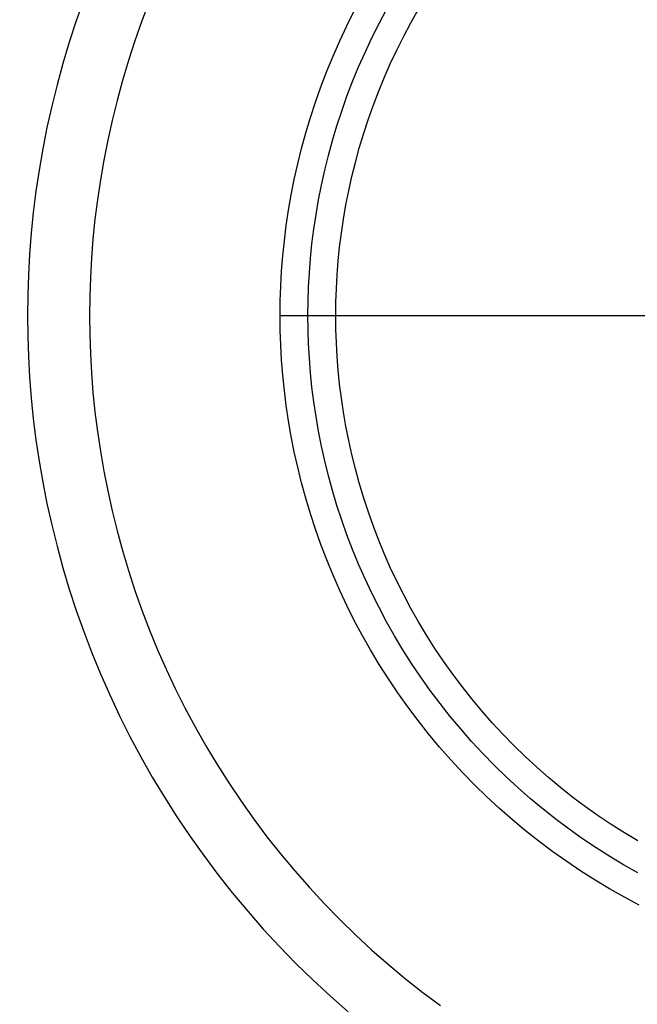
# Model space of a CAD drawing. Header units: millimetres. Extents: x -2314 to -1864, y 544 to 1121.
# Tile 3 of 9: x -2223 to -2134, y 670 to 813. Entities that reach past the tile are written whole.
import ezdxf

# ---------------------------------------------------------------- set-up
doc = ezdxf.new("R2010")
doc.units = ezdxf.units.MM
doc.layers.add('EXTRUSIÓN', color=7, linetype='Continuous')

msp = doc.modelspace()

# ---------------------------------------------------------------- linework, layer by layer
at = {"layer": 'EXTRUSIÓN'}
for points in [[(-2213.843422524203, 815.770618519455), (-2214.935212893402, 812.6830718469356), (-2215.945075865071, 809.5874096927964), (-2216.873487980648, 806.4866901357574), (-2217.721066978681, 803.3839081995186), (-2218.488565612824, 800.2819884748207), (-2219.176865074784, 797.183778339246), (-2219.786968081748, 794.0920417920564), (-2220.319991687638, 791.009453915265), (-2220.77715987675, 787.9385959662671), (-2221.159795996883, 784.8819511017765), (-2221.469315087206, 781.8419007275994), (-2221.707216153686, 778.8207214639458), (-2221.875074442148, 775.8205827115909), (-2221.974533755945, 772.8435448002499), (-2222.007298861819, 769.8915576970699), (-2221.974533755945, 766.9395705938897), (-2221.875074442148, 763.9625326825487), (-2221.707216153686, 760.9623939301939), (-2221.469315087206, 757.9412146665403), (-2221.159795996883, 754.9011642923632), (-2220.77715987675, 751.8445194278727), (-2220.319991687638, 748.7736614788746), (-2219.786968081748, 745.6910736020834), (-2219.176865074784, 742.5993370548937), (-2218.488565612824, 739.5011269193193), (-2217.721066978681, 736.3992071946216), (-2216.873487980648, 733.2964252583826), (-2215.945075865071, 730.1957057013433), (-2214.935212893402, 727.1000435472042), (-2213.843422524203, 724.012496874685), (-2212.669375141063, 720.9361788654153), (-2211.412893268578, 717.8742493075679), (-2210.073956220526, 714.8299055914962), (-2208.652704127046, 711.8063732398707), (-2207.149441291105, 708.8068960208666), (-2205.564638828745, 705.8347256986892), (-2203.898936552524, 702.8931114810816), (-2202.153144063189, 699.9852892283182), (-2200.328241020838, 697.1144704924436), (-2198.425376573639, 694.2838314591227), (-2196.445867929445, 691.4965018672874), (-2194.391198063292, 688.7555539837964), (-2192.263012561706, 686.0639917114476), (-2190.063115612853, 683.424739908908), (-2187.793465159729, 680.8406340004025), (-2185.456167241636, 678.3144099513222), (-2183.053469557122, 675.8486946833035), (-2180.587754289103, 673.4459969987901), (-2178.061530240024, 671.1086990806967), (-2175.477424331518, 668.8390486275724)], [(-2204.305271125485, 815.5356640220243), (-2205.399907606, 812.6674238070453), (-2206.417850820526, 809.7887144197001), (-2207.359408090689, 806.9024384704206), (-2208.225023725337, 804.0114471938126), (-2209.015273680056, 801.1185330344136), (-2209.730859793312, 798.2264227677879), (-2210.372603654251, 795.3377711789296), (-2210.941440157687, 792.4551553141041), (-2211.4384108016, 789.5810693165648), (-2211.864656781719, 786.7179198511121), (-2212.221411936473, 783.8680221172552), (-2212.509995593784, 781.0335964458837), (-2212.731805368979, 778.2167654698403), (-2212.888309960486, 775.4195518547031), (-2212.981041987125, 772.643876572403), (-2213.011590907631, 769.8915576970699), (-2212.981041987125, 767.1392388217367), (-2212.888309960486, 764.3635635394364), (-2212.731805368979, 761.5663499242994), (-2212.509995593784, 758.7495189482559), (-2212.221411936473, 755.9150932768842), (-2211.864656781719, 753.0651955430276), (-2211.4384108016, 750.2020460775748), (-2210.941440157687, 747.3279600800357), (-2210.372603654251, 744.4453442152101), (-2209.730859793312, 741.5566926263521), (-2209.015273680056, 738.6645823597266), (-2208.225023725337, 735.7716682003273), (-2207.359408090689, 732.8806769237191), (-2206.417850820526, 729.9944009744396), (-2205.399907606, 727.1156915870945), (-2204.305271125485, 724.2474513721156), (-2203.133775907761, 721.3926263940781), (-2201.885402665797, 718.5541977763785), (-2200.560282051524, 715.7351728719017), (-2199.158697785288, 712.9385760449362), (-2197.68108911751, 710.1674391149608), (-2196.128052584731, 707.4247915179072), (-2194.500343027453, 704.713650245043), (-2192.798873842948, 702.0370096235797), (-2191.024716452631, 699.397831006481), (-2189.179098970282, 696.799032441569), (-2187.263404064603, 694.2434783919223), (-2185.279166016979, 691.7339695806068), (-2183.228066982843, 689.2732330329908), (-2181.111932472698, 686.8639123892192), (-2178.93272607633, 684.5085585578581), (-2176.692543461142, 682.2096207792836), (-2174.393605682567, 679.9694381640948), (-2172.038251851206, 677.7902317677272), (-2169.628931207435, 675.6740972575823), (-2167.168194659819, 673.6229982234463), (-2164.658685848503, 671.6387601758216), (-2162.103131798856, 669.723065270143)], [(-2133.259788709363, 684.3128432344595), (-2135.412802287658, 685.4608599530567), (-2137.543681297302, 686.6674797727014), (-2139.650081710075, 687.9321162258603), (-2141.729677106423, 689.2540596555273), (-2143.780166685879, 690.632477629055), (-2145.799283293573, 692.066415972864), (-2147.784801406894, 693.5548004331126), (-2149.73454502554, 695.0964389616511), (-2151.646395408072, 696.690024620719), (-2153.518298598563, 698.3341390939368), (-2155.34827268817, 700.027256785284), (-2157.134414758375, 701.7677494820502), (-2158.874907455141, 703.5538915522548), (-2160.568025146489, 705.3838656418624), (-2162.212139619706, 707.2557688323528), (-2163.805725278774, 709.1676192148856), (-2165.347363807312, 711.1173628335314), (-2166.835748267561, 713.1028809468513), (-2168.26968661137, 715.1219975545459), (-2169.648104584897, 717.1724871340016), (-2170.970048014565, 719.2520825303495), (-2172.234684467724, 721.3584829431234), (-2173.441304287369, 723.4893619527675), (-2174.589321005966, 725.6423755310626), (-2175.678271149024, 727.8151699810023), (-2176.7078134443, 730.0053897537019), (-2177.677727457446, 732.2106850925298), (-2178.587911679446, 734.4287194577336), (-2179.438381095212, 736.6571766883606), (-2180.22926426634, 738.8937678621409), (-2180.960799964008, 741.1362378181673), (-2181.633333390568, 743.382371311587), (-2182.247312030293, 745.6299987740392), (-2182.803281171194, 747.8770016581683), (-2183.301879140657, 750.1213173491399), (-2183.743832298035, 752.3609436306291), (-2184.129949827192, 754.593942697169), (-2184.461118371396, 756.8184447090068), (-2184.738296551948, 759.0326508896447), (-2184.962509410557, 761.2348361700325), (-2185.134842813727, 763.4233513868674), (-2185.256437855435, 765.596625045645), (-2185.328485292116, 767.7531646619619), (-2185.35222004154, 769.8915576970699), (-2185.328485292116, 772.0299507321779), (-2185.256437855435, 774.1864903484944), (-2185.134842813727, 776.3597640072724), (-2184.962509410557, 778.5482792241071), (-2184.738296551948, 780.7504645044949), (-2184.461118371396, 782.964670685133), (-2184.129949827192, 785.1891726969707), (-2183.743832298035, 787.4221717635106), (-2183.301879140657, 789.6617980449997), (-2182.803281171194, 791.9061137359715), (-2182.247312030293, 794.1531166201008), (-2181.633333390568, 796.4007440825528), (-2180.960799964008, 798.6468775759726), (-2180.229264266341, 800.8893475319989), (-2179.438381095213, 803.1259387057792), (-2178.587911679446, 805.3543959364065), (-2177.677727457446, 807.57243030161), (-2176.7078134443, 809.7777256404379), (-2175.678271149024, 811.9679454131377), (-2174.589321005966, 814.1407398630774)], [(-2133.470266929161, 688.995382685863), (-2135.511940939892, 690.1514897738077), (-2137.530161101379, 691.3631847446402), (-2139.522698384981, 692.6297876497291), (-2141.487348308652, 693.9505009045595), (-2143.42193862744, 695.3244102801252), (-2145.324336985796, 696.7504864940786), (-2147.192458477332, 698.2275874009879), (-2149.024273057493, 699.754460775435), (-2150.817812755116, 701.3297476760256), (-2152.571178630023, 702.9519863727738), (-2154.282547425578, 704.6196168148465), (-2155.950177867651, 706.3309856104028), (-2157.5724165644, 708.084351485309), (-2159.14770346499, 709.8778911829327), (-2160.674576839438, 711.7097057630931), (-2162.151677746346, 713.5778272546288), (-2163.5777539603, 715.4802256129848), (-2164.951663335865, 717.4148159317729), (-2166.272376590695, 719.3794658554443), (-2167.538979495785, 721.3720031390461), (-2168.750674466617, 723.3902233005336), (-2169.906781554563, 725.4318973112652), (-2171.006738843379, 727.4947792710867), (-2172.050102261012, 729.5766140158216), (-2173.036544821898, 731.6751446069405), (-2173.965855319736, 733.7881196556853), (-2174.837936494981, 735.9133004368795), (-2175.652802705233, 738.0484677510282), (-2176.41057713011, 740.1914284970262), (-2177.111488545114, 742.3400219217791), (-2177.755867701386, 744.4921255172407), (-2178.344143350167, 746.6456605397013), (-2178.87683795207, 748.7985971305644), (-2179.354563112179, 750.9489590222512), (-2179.778014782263, 753.0948278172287), (-2180.147968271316, 755.2343468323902), (-2180.465273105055, 757.3657245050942), (-2180.730847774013, 759.4872373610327), (-2180.945674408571, 761.5972325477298), (-2181.1107934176, 763.6941299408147), (-2181.227298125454, 765.7764238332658), (-2181.296329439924, 767.8426842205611), (-2181.31907058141, 769.8915576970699), (-2181.296329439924, 771.9404311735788), (-2181.227298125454, 774.006691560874), (-2181.110793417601, 776.088985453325), (-2180.945674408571, 778.1858828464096), (-2180.730847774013, 780.2958780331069), (-2180.465273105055, 782.4173908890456), (-2180.147968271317, 784.5487685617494), (-2179.778014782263, 786.688287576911), (-2179.35456311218, 788.8341563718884), (-2178.876837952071, 790.9845182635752), (-2178.344143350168, 793.1374548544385), (-2177.755867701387, 795.2909898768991), (-2177.111488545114, 797.4430934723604), (-2176.41057713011, 799.5916868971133), (-2175.652802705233, 801.7346476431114), (-2174.837936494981, 803.8698149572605), (-2173.965855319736, 805.9949957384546), (-2173.036544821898, 808.1079707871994), (-2172.050102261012, 810.2065013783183), (-2171.006738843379, 812.2883361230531), (-2169.906781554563, 814.3512180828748)], [(-2133.480200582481, 693.6354997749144), (-2135.410240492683, 694.7942532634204), (-2137.315719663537, 696.0055156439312), (-2139.194529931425, 697.268524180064), (-2141.044593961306, 698.5824045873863), (-2142.863872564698, 699.9461725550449), (-2144.650371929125, 701.3587358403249), (-2146.402150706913, 702.8188969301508), (-2148.11732691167, 704.3253562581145), (-2149.794084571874, 705.8767159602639), (-2151.430680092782, 707.4714841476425), (-2153.025448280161, 709.1080796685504), (-2154.576807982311, 710.7848373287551), (-2156.083267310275, 712.500013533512), (-2157.5434284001, 714.2517923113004), (-2158.95599168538, 716.0382916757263), (-2160.319759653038, 717.857570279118), (-2161.63364006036, 719.7076343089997), (-2162.896648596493, 721.586444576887), (-2164.107910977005, 723.4919237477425), (-2165.266664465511, 725.4219636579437), (-2166.372258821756, 727.3744326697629), (-2167.424156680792, 729.3471830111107), (-2168.421933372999, 731.3380580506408), (-2169.365276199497, 733.3448994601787), (-2170.253983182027, 735.3655542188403), (-2171.087961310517, 737.3978814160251), (-2171.867224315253, 739.4397588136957), (-2172.59188999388, 741.4890891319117), (-2173.262177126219, 743.543806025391), (-2173.878402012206, 745.6018797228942), (-2174.440974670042, 747.6613223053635), (-2174.950394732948, 749.7201926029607), (-2175.407247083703, 751.7766006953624), (-2175.812197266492, 753.8287120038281), (-2176.165986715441, 755.8747509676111), (-2176.469427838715, 757.9130043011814), (-2176.723398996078, 759.9418238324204), (-2176.928839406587, 761.9596289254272), (-2177.086744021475, 763.9649084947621), (-2177.198158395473, 765.9562226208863), (-2177.264173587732, 767.9322037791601), (-2177.285921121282, 769.8915576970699), (-2177.264173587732, 771.8509116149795), (-2177.198158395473, 773.8268927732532), (-2177.086744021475, 775.8182068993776), (-2176.928839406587, 777.8234864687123), (-2176.723398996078, 779.841291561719), (-2176.469427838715, 781.8701110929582), (-2176.165986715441, 783.9083644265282), (-2175.812197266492, 785.9544033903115), (-2175.407247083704, 788.0065146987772), (-2174.950394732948, 790.0629227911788), (-2174.440974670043, 792.1217930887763), (-2173.878402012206, 794.1812356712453), (-2173.26217712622, 796.2393093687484), (-2172.591889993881, 798.2940262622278), (-2171.867224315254, 800.3433565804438), (-2171.087961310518, 802.3852339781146), (-2170.253983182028, 804.4175611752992), (-2169.365276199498, 806.438215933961), (-2168.421933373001, 808.4450573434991), (-2167.424156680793, 810.4359323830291), (-2166.372258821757, 812.4086827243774), (-2165.266664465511, 814.3611517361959)], [(-2185.35222004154, 769.8915576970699), (-1992.668993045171, 769.8915576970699)], [(-2181.319070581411, 769.8915576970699), (-1996.7021425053, 769.8915576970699)], [(-2181.319070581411, 769.8915576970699), (-1996.7021425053, 769.8915576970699)], [(-2177.285921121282, 769.8915576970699), (-2000.735291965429, 769.8915576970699)]]:
    msp.add_lwpolyline(points, dxfattribs=at)
at = {"layer": 'EXTRUSIÓN', "extrusion": (0, 1, 0)}
for points in [[(2314.433640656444, -1251.800629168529), (2129.580957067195, -805.5267734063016)], [(2305.437932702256, -1255.526773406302), (2120.585249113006, -809.2529176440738)]]:
    msp.add_lwpolyline(points, dxfattribs=at)

doc.saveas('drawing.dxf')
